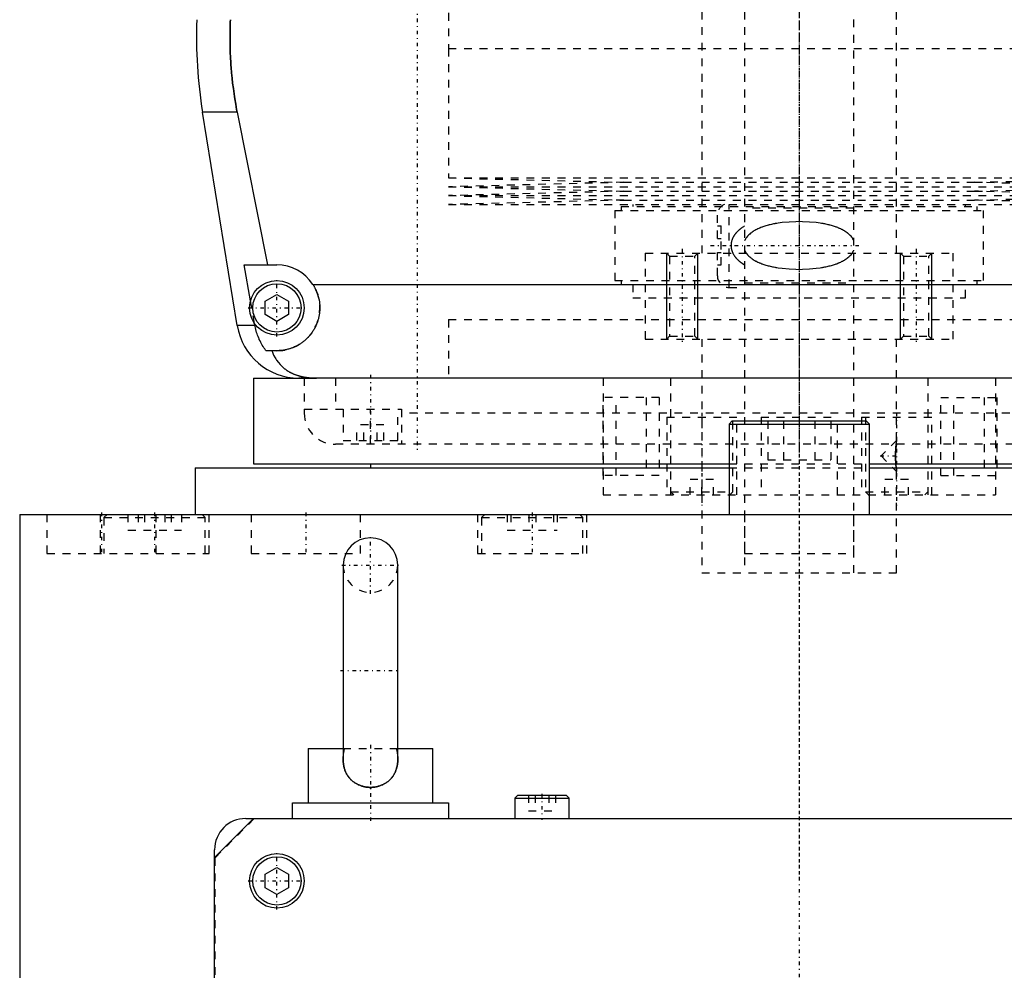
# Model space of a CAD drawing. Extents: x -120 to 120, y -1 to 1168.
# Tile 2 of 11: x -100 to 26, y 305 to 426. Entities that reach past the tile are written whole.
import ezdxf

# ---------------------------------------------------------------- set-up
doc = ezdxf.new("R2010")
doc.units = 0
doc.linetypes.add('CENTER', pattern=[1.5, 0.45, -0.5, 0.05, -0.5])
doc.linetypes.add('DASHED', pattern=[2, 1, -1])
for name, color, linetype in [('AM_0', 7, 'CONTINUOUS'), ('AM_10', 7, 'CONTINUOUS'), ('AM_3', 7, 'DASHED'), ('AM_7', 7, 'CENTER')]:
    doc.layers.add(name, color=color, linetype=linetype)

msp = doc.modelspace()

# ---------------------------------------------------------------- linework, layer by layer
at = {"layer": 'AM_0', "color": 7, "linetype": 'CONTINUOUS'}
for p, q in [((-72.1, 387.22), (-76.54, 414.6)), ((-72.1, 414.6), (-76.54, 414.6)), ((-72.1, 414.6), (-68.19, 395)), ((-70.39, 390.38), (-71.21, 395)), ((-71.21, 395), (-67, 395)), ((-62.39, 392.5), (62.39, 392.5)), ((-68.5, 390.37), (-67, 391.23)), ((-68.5, 388.63), (-68.5, 390.37)), ((-67, 391.23), (-65.5, 390.37)), ((-65.5, 390.37), (-65.5, 388.63)), ((-67, 387.77), (-68.5, 388.63)), ((-65.5, 388.63), (-67, 387.77)), ((-69.82, 387.22), (-72.1, 387.22)), ((-69.82, 387.22), (-69.87, 387.5)), ((-67, 384), (-68.39, 384)), ((-70, 380.5), (-70, 369.5)), ((-70, 380.5), (-61.92, 380.5)), ((64.2, 380.5), (-64.2, 380.5)), ((-8.6, 375), (-9, 374.6)), ((-9, 374.6), (-9, 363)), ((-9, 374.6), (9, 374.6)), ((-8.6, 375), (8.6, 375)), ((9, 374.6), (8.6, 375)), ((9, 363), (9, 374.6)), ((-77.5, 369), (-77.5, 363)), ((-77.5, 369), (-9.01, 369)), ((-70, 369.5), (-9.01, 369.5)), ((-55, 369.5), (-55, 369)), ((9.01, 369.5), (70, 369.5)), ((9.01, 369), (77.5, 369)), ((-100, 363), (-100, 25)), ((-100, 363), (100, 363)), ((-58.5, 356.5), (-58.5, 331.58)), ((-51.5, 331.58), (-51.5, 356.5)), ((-63, 333), (-63, 326)), ((-63, 333), (-58.5, 333)), ((-51.5, 333), (-47, 333)), ((-47, 326), (-47, 333)), ((-65, 324), (-65, 326)), ((-65, 326), (-45, 326)), ((-45, 326), (-45, 324)), ((-36.1, 327), (-36.5, 326.6)), ((-36.5, 326.6), (-36.5, 324)), ((-36.5, 326.6), (-29.5, 326.6)), ((-36.1, 327), (-29.9, 327)), ((-29.5, 326.6), (-29.9, 327)), ((-29.5, 324), (-29.5, 326.6)), ((-70, 324), (-75, 319)), ((-71, 324), (71, 324)), ((-75, 8), (-75, 320)), ((-68.5, 316.87), (-67, 317.73)), ((-67, 317.73), (-65.5, 316.87)), ((-68.5, 315.13), (-68.5, 316.87)), ((-65.5, 316.87), (-65.5, 315.13)), ((-67, 314.27), (-68.5, 315.13)), ((-65.5, 315.13), (-67, 314.27))]:
    msp.add_line(p, q, dxfattribs=at)
for points in [[(-72.97, 426.46, 0), (-72.99, 426.13, 0), (-73.01, 425.49, 0), (-73.02, 424.84, 0), (-73.02, 424.53, 0), (-73.02, 424.21, 0), (-73.02, 423.57, 0), (-73, 422.93, 0), (-72.98, 422.28, 0), (-72.96, 421.63, 0), (-72.92, 420.97, 0), (-72.9, 420.64, 0), (-72.87, 420.31, 0), (-72.82, 419.65, 0), (-72.75, 418.98, 0), (-72.68, 418.31, 0), (-72.59, 417.64, 0), (-72.5, 416.96, 0), (-72.45, 416.62, 0), (-72.4, 416.29, 0), (-72.29, 415.61, 0), (-72.17, 414.94, 0), (-72.1, 414.6, 0)], [(-62.39, 392.5, 0), (-62.36, 392.45, 0), (-62.3, 392.35, 0), (-62.24, 392.26, 0), (-62.21, 392.21, 0), (-62.18, 392.16, 0), (-62.13, 392.05, 0), (-62.08, 391.95, 0), (-62.03, 391.85, 0), (-61.98, 391.74, 0), (-61.93, 391.64, 0), (-61.91, 391.59, 0), (-61.89, 391.53, 0), (-61.85, 391.43, 0), (-61.81, 391.32, 0), (-61.77, 391.21, 0), (-61.74, 391.1, 0), (-61.71, 390.99, 0), (-61.69, 390.94, 0), (-61.68, 390.88, 0), (-61.65, 390.77, 0), (-61.62, 390.66, 0), (-61.61, 390.61, 0), (-61.6, 390.55, 0), (-61.58, 390.44, 0), (-61.56, 390.34, 0), (-61.56, 390.28, 0), (-61.55, 390.23, 0), (-61.53, 390.12, 0), (-61.52, 390.01, 0), (-61.51, 389.9, 0), (-61.51, 389.79, 0), (-61.5, 389.69, 0), (-61.5, 389.63, 0), (-61.5, 389.58, 0), (-61.5, 389.48, 0), (-61.5, 389.37, 0), (-61.5, 389.27, 0), (-61.51, 389.16, 0), (-61.52, 389.05, 0), (-61.52, 389, 0), (-61.53, 388.95, 0), (-61.54, 388.84, 0), (-61.55, 388.74, 0), (-61.57, 388.63, 0), (-61.59, 388.53, 0), (-61.61, 388.42, 0), (-61.62, 388.37, 0), (-61.63, 388.31, 0), (-61.65, 388.21, 0), (-61.68, 388.1, 0), (-61.71, 388, 0), (-61.74, 387.9, 0), (-61.77, 387.79, 0), (-61.79, 387.74, 0), (-61.81, 387.69, 0), (-61.84, 387.59, 0), (-61.88, 387.49, 0), (-61.92, 387.39, 0), (-61.96, 387.29, 0), (-62.01, 387.19, 0), (-62.03, 387.14, 0), (-62.05, 387.1, 0), (-62.1, 387, 0), (-62.15, 386.9, 0), (-62.18, 386.86, 0), (-62.2, 386.81, 0), (-62.26, 386.72, 0), (-62.31, 386.63, 0), (-62.34, 386.58, 0), (-62.37, 386.54, 0), (-62.43, 386.45, 0), (-62.49, 386.36, 0), (-62.55, 386.27, 0), (-62.61, 386.19, 0), (-62.67, 386.1, 0), (-62.71, 386.06, 0), (-62.74, 386.02, 0), (-62.81, 385.94, 0), (-62.87, 385.86, 0), (-62.94, 385.79, 0), (-63.01, 385.71, 0), (-63.09, 385.64, 0), (-63.12, 385.6, 0), (-63.16, 385.56, 0), (-63.23, 385.49, 0), (-63.31, 385.42, 0), (-63.38, 385.36, 0), (-63.46, 385.29, 0), (-63.55, 385.22, 0), (-63.59, 385.19, 0), (-63.63, 385.15, 0), (-63.71, 385.09, 0), (-63.8, 385.03, 0), (-63.89, 384.96, 0), (-63.98, 384.9, 0), (-64.07, 384.85, 0), (-64.12, 384.82, 0), (-64.16, 384.79, 0), (-64.26, 384.73, 0), (-64.36, 384.68, 0), (-64.45, 384.63, 0), (-64.55, 384.57, 0), (-64.65, 384.53, 0), (-64.7, 384.5, 0), (-64.76, 384.48, 0), (-64.86, 384.43, 0), (-64.96, 384.39, 0), (-65.02, 384.37, 0), (-65.07, 384.35, 0), (-65.17, 384.31, 0), (-65.28, 384.28, 0), (-65.34, 384.26, 0), (-65.39, 384.24, 0), (-65.5, 384.21, 0), (-65.61, 384.18, 0), (-65.72, 384.15, 0), (-65.83, 384.13, 0), (-65.94, 384.1, 0), (-66, 384.09, 0), (-66.05, 384.08, 0), (-66.16, 384.06, 0), (-66.27, 384.05, 0), (-66.39, 384.03, 0), (-66.5, 384.02, 0), (-66.61, 384.01, 0), (-66.67, 384.01, 0), (-66.72, 384.01, 0), (-66.83, 384, 0), (-66.94, 384, 0), (-67, 384, 0)], [(-68.39, 384, 0), (-68.45, 384.08, 0), (-68.56, 384.23, 0), (-68.67, 384.39, 0), (-68.72, 384.47, 0), (-68.77, 384.55, 0), (-68.88, 384.72, 0), (-68.98, 384.89, 0), (-69.07, 385.07, 0), (-69.17, 385.25, 0), (-69.26, 385.43, 0), (-69.3, 385.53, 0), (-69.34, 385.62, 0), (-69.42, 385.81, 0), (-69.49, 385.99, 0), (-69.55, 386.17, 0), (-69.61, 386.35, 0), (-69.66, 386.54, 0), (-69.69, 386.63, 0), (-69.71, 386.73, 0), (-69.76, 386.92, 0), (-69.8, 387.12, 0), (-69.82, 387.22, 0)], [(-67.64, 384, 0), (-67.57, 383.81, 0), (-67.42, 383.45, 0), (-67.24, 383.11, 0), (-67.14, 382.95, 0), (-67.04, 382.79, 0), (-66.82, 382.49, 0), (-66.59, 382.22, 0), (-66.32, 381.96, 0), (-66.16, 381.81, 0), (-66.11, 381.77, 0), (-66.07, 381.73, 0), (-66.04, 381.71, 0), (-66.02, 381.69, 0), (-65.97, 381.66, 0), (-65.92, 381.62, 0), (-65.87, 381.58, 0), (-65.81, 381.55, 0), (-65.76, 381.51, 0), (-65.73, 381.49, 0), (-65.71, 381.47, 0), (-65.65, 381.44, 0), (-65.6, 381.4, 0), (-65.57, 381.39, 0), (-65.54, 381.37, 0), (-65.49, 381.34, 0), (-65.43, 381.31, 0), (-65.4, 381.29, 0), (-65.38, 381.27, 0), (-65.32, 381.24, 0), (-65.26, 381.21, 0), (-65.2, 381.18, 0), (-65.14, 381.15, 0), (-65.08, 381.12, 0), (-65.05, 381.11, 0), (-65.02, 381.09, 0), (-64.96, 381.07, 0), (-64.9, 381.04, 0), (-64.83, 381.01, 0), (-64.77, 380.99, 0), (-64.71, 380.96, 0), (-64.68, 380.95, 0), (-64.64, 380.94, 0), (-64.58, 380.91, 0), (-64.52, 380.89, 0), (-64.45, 380.87, 0), (-64.39, 380.85, 0), (-64.32, 380.83, 0), (-64.29, 380.82, 0), (-64.25, 380.81, 0), (-64.19, 380.79, 0), (-64.12, 380.77, 0), (-64.05, 380.75, 0), (-63.98, 380.73, 0), (-63.92, 380.72, 0), (-63.88, 380.71, 0), (-63.85, 380.7, 0), (-63.78, 380.69, 0), (-63.71, 380.67, 0), (-63.64, 380.66, 0), (-63.57, 380.64, 0), (-63.5, 380.63, 0), (-63.46, 380.62, 0), (-63.43, 380.62, 0), (-63.36, 380.61, 0), (-63.28, 380.59, 0), (-63.25, 380.59, 0), (-63.21, 380.58, 0), (-63.14, 380.57, 0), (-63.07, 380.57, 0), (-63.03, 380.56, 0), (-62.99, 380.56, 0), (-62.92, 380.55, 0), (-62.85, 380.54, 0), (-62.77, 380.54, 0), (-62.7, 380.53, 0), (-62.63, 380.52, 0), (-62.59, 380.52, 0), (-62.55, 380.52, 0), (-62.48, 380.51, 0), (-62.41, 380.51, 0), (-62.15, 380.5, 0), (-61.92, 380.5, 0)], [(-51.5, 331.58, 0), (-51.5, 331.52, 0), (-51.5, 331.42, 0), (-51.51, 331.31, 0), (-51.51, 331.26, 0), (-51.51, 331.2, 0), (-51.52, 331.1, 0), (-51.54, 330.99, 0), (-51.55, 330.89, 0), (-51.57, 330.79, 0), (-51.59, 330.68, 0), (-51.6, 330.63, 0), (-51.61, 330.58, 0), (-51.64, 330.48, 0), (-51.67, 330.38, 0), (-51.7, 330.28, 0), (-51.73, 330.19, 0), (-51.77, 330.09, 0), (-51.79, 330.04, 0), (-51.81, 329.99, 0), (-51.85, 329.9, 0), (-51.9, 329.8, 0), (-51.92, 329.76, 0), (-51.94, 329.71, 0), (-51.99, 329.62, 0), (-52.05, 329.54, 0), (-52.08, 329.49, 0), (-52.1, 329.45, 0), (-52.16, 329.37, 0), (-52.23, 329.28, 0), (-52.29, 329.21, 0), (-52.36, 329.13, 0), (-52.43, 329.05, 0), (-52.46, 329.02, 0), (-52.5, 328.98, 0), (-52.57, 328.91, 0), (-52.65, 328.84, 0), (-52.73, 328.77, 0), (-52.81, 328.71, 0), (-52.89, 328.65, 0), (-52.93, 328.62, 0), (-52.97, 328.59, 0), (-53.06, 328.54, 0), (-53.15, 328.48, 0), (-53.24, 328.43, 0), (-53.33, 328.39, 0), (-53.42, 328.34, 0), (-53.47, 328.32, 0), (-53.52, 328.3, 0), (-53.62, 328.26, 0), (-53.71, 328.22, 0), (-53.81, 328.19, 0), (-53.91, 328.16, 0), (-54.01, 328.13, 0), (-54.06, 328.12, 0), (-54.11, 328.1, 0), (-54.22, 328.08, 0), (-54.32, 328.06, 0), (-54.42, 328.04, 0), (-54.53, 328.03, 0), (-54.63, 328.02, 0), (-54.68, 328.01, 0), (-54.74, 328.01, 0), (-54.84, 328, 0), (-54.95, 328, 0), (-55, 328, 0), (-55.05, 328, 0), (-55.16, 328, 0), (-55.26, 328.01, 0), (-55.32, 328.01, 0), (-55.37, 328.02, 0), (-55.47, 328.03, 0), (-55.58, 328.04, 0), (-55.68, 328.06, 0), (-55.78, 328.08, 0), (-55.89, 328.1, 0), (-55.94, 328.12, 0), (-55.99, 328.13, 0), (-56.09, 328.16, 0), (-56.19, 328.19, 0), (-56.29, 328.22, 0), (-56.38, 328.26, 0), (-56.48, 328.3, 0), (-56.53, 328.32, 0), (-56.57, 328.34, 0), (-56.67, 328.39, 0), (-56.76, 328.43, 0), (-56.85, 328.48, 0), (-56.94, 328.54, 0), (-57.02, 328.59, 0), (-57.07, 328.62, 0), (-57.11, 328.65, 0), (-57.19, 328.71, 0), (-57.27, 328.77, 0), (-57.35, 328.84, 0), (-57.43, 328.91, 0), (-57.5, 328.98, 0), (-57.54, 329.02, 0), (-57.57, 329.05, 0), (-57.64, 329.13, 0), (-57.71, 329.2, 0), (-57.77, 329.28, 0), (-57.84, 329.37, 0), (-57.89, 329.45, 0), (-57.92, 329.49, 0), (-57.95, 329.53, 0), (-58, 329.62, 0), (-58.06, 329.71, 0), (-58.08, 329.76, 0), (-58.1, 329.8, 0), (-58.15, 329.9, 0), (-58.19, 329.99, 0), (-58.21, 330.04, 0), (-58.23, 330.09, 0), (-58.27, 330.18, 0), (-58.3, 330.28, 0), (-58.33, 330.38, 0), (-58.36, 330.48, 0), (-58.39, 330.58, 0), (-58.4, 330.63, 0), (-58.41, 330.68, 0), (-58.43, 330.79, 0), (-58.45, 330.89, 0), (-58.46, 330.99, 0), (-58.48, 331.1, 0), (-58.49, 331.21, 0), (-58.49, 331.26, 0), (-58.49, 331.31, 0), (-58.5, 331.42, 0), (-58.5, 331.52, 0), (-58.5, 331.58, 0)]]:
    msp.add_polyline3d(points, dxfattribs=at)
for centre, radius in [((-67, 389.5), 3.5), ((-67, 389.5), 3.1), ((-67, 316), 3.5), ((-67, 316), 3.1)]:
    msp.add_circle(centre, radius, dxfattribs=at)
for centre, radius, start, end in [((-17.32, 424.22), 60, 177.861, 189.225), ((-67, 389.5), 5.5, 33.0557, 90), ((-64.2, 388.5), 8, 189.225, 270), ((-55, 356.5), 3.5, 0, 180), ((-71, 320), 4, 90, 180)]:
    msp.add_arc(centre, radius, start, end, dxfattribs=at)
at = {"layer": 'AM_10', "color": 7, "linetype": 'CONTINUOUS'}
for p, q in [((-17, 385.5), (-17, 396.5)), ((-13, 385.5), (-13, 396.5)), ((13, 385.5), (13, 396.5)), ((17, 385.5), (17, 396.5))]:
    msp.add_line(p, q, dxfattribs=at)
at = {"layer": 'AM_3', "color": 6, "linetype": 'DASHED'}
for p, q in [((-7, 1129.5), (-7, 355.5)), ((7, 355.5), (7, 1129.5)), ((-12.5, 1117.5), (-12.5, 396.5)), ((12.5, 396.5), (12.5, 1117.5)), ((-45, 439.33), (-45, 422.75)), ((-45, 422.75), (45, 422.75)), ((-45, 422.75), (-45, 406.17)), ((-45, 422.75), (0, 422.75)), ((-45, 406.17), (-22.5, 405.6)), ((-45, 406.17), (45, 406.17)), ((-22.5, 405.6), (-45, 405.03)), ((-22.5, 405.6), (22.5, 405.6)), ((22.5, 405.6), (45, 406.17)), ((45, 405.03), (22.5, 405.6)), ((-45, 405.03), (-22.5, 404.46)), ((-45, 405.03), (45, 405.03)), ((-22.5, 404.46), (-45, 403.89)), ((-22.5, 404.46), (22.5, 404.46)), ((22.5, 404.46), (45, 405.03)), ((45, 403.89), (22.5, 404.46)), ((-45, 403.89), (-22.5, 403.32)), ((-45, 403.89), (45, 403.89)), ((-22.5, 403.32), (-45, 402.75)), ((-22.5, 403.32), (22.5, 403.32)), ((22.5, 403.32), (45, 403.89)), ((45, 402.75), (22.5, 403.32)), ((-45, 402.75), (45, 402.75)), ((-23.65, 402), (-23.65, 393)), ((-23.65, 402), (23.65, 402)), ((-22.85, 402.5), (-22.85, 402)), ((-22.85, 402.5), (22.85, 402.5)), ((-21.35, 402.75), (-21.35, 402.5)), ((-9, 392.12), (-9, 402.75)), ((7, 402.3), (-7, 402.3)), ((21.35, 402.5), (21.35, 402.75)), ((22.85, 402), (22.85, 402.5)), ((23.65, 393), (23.65, 402)), ((-10.5, 398.4), (-10.5, 401.38)), ((-10.5, 400), (-10, 400)), ((-10, 395), (-10, 400)), ((-10.5, 398.4), (-10, 398.4)), ((-19.75, 396.5), (19.75, 396.5)), ((-19.75, 396.5), (-19.75, 385.5)), ((-19.75, 396.5), (0, 396.5)), ((-17, 396.5), (-16.62, 396.12)), ((-16.62, 396.12), (-16.62, 385.88)), ((-16.62, 396.12), (-13.38, 396.12)), ((-13.38, 396.12), (-13, 396.5)), ((-13.38, 385.88), (-13.38, 396.12)), ((-10.5, 393.62), (-10.5, 396.6)), ((-10.5, 396.6), (-10, 396.6)), ((13, 396.5), (13.38, 396.12)), ((13.38, 396.12), (13.38, 385.88)), ((13.38, 396.12), (16.62, 396.12)), ((16.62, 396.12), (17, 396.5)), ((16.62, 385.88), (16.62, 396.12)), ((19.75, 385.5), (19.75, 396.5)), ((-10.5, 395), (-10, 395)), ((-23.65, 393), (23.65, 393)), ((-22.85, 393), (-22.85, 392.5)), ((22.85, 392.5), (22.85, 393)), ((-21.35, 392.5), (-21.35, 390.8)), ((-9, 392.12), (-7, 392.12)), ((-7, 392.7), (7, 392.7)), ((21.35, 390.8), (21.35, 392.5)), ((-69.87, 387.5), (-70.39, 390.38)), ((-21.35, 390.8), (21.35, 390.8)), ((-45, 388), (-45, 380.5)), ((-45, 388), (45, 388)), ((-45, 388), (-45, 380.5)), ((-45, 388), (45, 388)), ((-19.75, 385.5), (19.75, 385.5)), ((-16.62, 385.88), (-17, 385.5)), ((-16.62, 385.88), (-13.38, 385.88)), ((-13, 385.5), (-13.38, 385.88)), ((-12.5, 385.5), (-12.5, 355.5)), ((12.5, 372.5), (12.5, 385.5)), ((13.38, 385.88), (13, 385.5)), ((13.38, 385.88), (16.62, 385.88)), ((17, 385.5), (16.62, 385.88)), ((-63.5, 380.5), (-63.5, 376)), ((-59.5, 380.5), (-59.5, 376.5)), ((-25.16, 380.5), (-25.16, 365.5)), ((-16.5, 380.5), (-16.5, 365.5)), ((16.5, 380.5), (16.5, 365.5)), ((25.16, 380.5), (25.16, 365.5)), ((-17.95, 378), (-25.16, 378)), ((-25.16, 368), (-25.16, 378)), ((-23.5, 368), (-23.5, 378)), ((-19.62, 378), (-19.62, 368)), ((-17.95, 378), (-17.95, 368)), ((18.16, 378), (25.37, 378)), ((18.16, 368), (18.16, 378)), ((19.83, 368), (19.83, 378)), ((23.71, 378), (23.71, 368)), ((25.37, 378), (25.37, 368)), ((-63.5, 376.5), (-51, 376.5)), ((-58.5, 376.5), (-58.5, 372.5)), ((-55, 372), (-55, 376.5)), ((-51.5, 372.5), (-51.5, 376.5)), ((-51, 376.5), (-51, 372)), ((51, 376), (-51, 376)), ((-17, 375.5), (-17, 365.5)), ((-17, 375.5), (-8, 375.5)), ((-8.5, 365.9), (-8.5, 375.5)), ((-8, 365.5), (-8, 375.5)), ((-4.9, 375.5), (4.9, 375.5)), ((-4.9, 375.5), (-4.9, 365.5)), ((4.9, 365.5), (4.9, 375.5)), ((8, 375.5), (8, 365.5)), ((8, 375.5), (17, 375.5)), ((8.5, 375.5), (8.5, 365.9)), ((17, 365.5), (17, 375.5)), ((-56.73, 372.5), (-56.73, 374.5)), ((-53.27, 374.5), (-56.73, 374.5)), ((-55.87, 372.5), (-55.87, 374.5)), ((-54.13, 372.5), (-54.13, 374.5)), ((-53.27, 372.5), (-53.27, 374.5)), ((-4.04, 375), (-4.04, 370)), ((-2.02, 375), (-2.02, 370)), ((2.02, 375), (2.02, 370)), ((4.04, 375), (4.04, 370)), ((59.5, 372), (-59.5, 372)), ((-58.5, 372.5), (-51.5, 372.5)), ((12.5, 372.5), (10.5, 370.5)), ((12.39, 371.42), (12.37, 371.06)), ((12.42, 371.75), (12.39, 371.42)), ((12.45, 372.14), (12.42, 371.75)), ((12.5, 372.5), (12.45, 372.14)), ((10.5, 370.5), (12.5, 368.5)), ((12.37, 371.06), (12.36, 370.68)), ((12.36, 370.68), (12.36, 370.5)), ((12.36, 370.5), (12.37, 370.14)), ((12.37, 370.14), (12.38, 369.77)), ((-9.01, 369.5), (9.01, 369.5)), ((-9.01, 369), (9.01, 369)), ((-4.04, 370), (4.04, 370)), ((12.38, 369.77), (12.4, 369.42)), ((12.4, 369.42), (12.44, 369)), ((12.44, 369), (12.49, 368.58)), ((-17.95, 368), (-25.16, 368)), ((12.49, 368.58), (12.5, 368.5)), ((12.5, 355.5), (12.5, 368.5)), ((18.16, 368), (25.37, 368)), ((-14, 365.5), (-14, 367.5)), ((-11, 367.5), (-14, 367.5)), ((-12.5, 365.5), (-12.5, 367.5)), ((-11, 365.5), (-11, 367.5)), ((11, 365.5), (11, 367.5)), ((14, 367.5), (11, 367.5)), ((12.5, 365.5), (12.5, 367.5)), ((14, 365.5), (14, 367.5)), ((-25.16, 365.5), (25.16, 365.5)), ((-16.5, 365.9), (-16.1, 365.5)), ((-16.5, 365.9), (-8.5, 365.9)), ((-8.9, 365.5), (-8.5, 365.9)), ((8.5, 365.9), (8.9, 365.5)), ((8.5, 365.9), (16.5, 365.9)), ((16.1, 365.5), (16.5, 365.9)), ((-96.5, 363), (-96.5, 358)), ((-89.69, 363), (-89.69, 358)), ((-88.79, 363), (-89.19, 362.6)), ((-89.19, 362.6), (-89.19, 358)), ((-89.19, 362.6), (-76.19, 362.6)), ((-86.12, 363), (-86.12, 361)), ((-84.8, 363), (-84.8, 361)), ((-84.01, 363), (-84.01, 361)), ((-82.5, 358), (-82.5, 363)), ((-81.36, 363), (-81.36, 361)), ((-80.58, 363), (-80.58, 361)), ((-79.25, 363), (-79.25, 361)), ((-76.19, 362.6), (-76.59, 363)), ((-76.19, 358), (-76.19, 362.6)), ((-75.69, 358), (-75.69, 363)), ((-70.29, 363), (-70.29, 358)), ((-56.29, 358), (-56.29, 363)), ((-41.25, 363), (-41.25, 358)), ((-40.35, 363), (-40.75, 362.6)), ((-40.75, 362.6), (-40.75, 358)), ((-40.75, 362.6), (-27.75, 362.6)), ((-37.45, 363), (-37.45, 361)), ((-37, 363), (-37, 361)), ((-34.7, 363), (-34.7, 361)), ((-33.8, 363), (-33.8, 361)), ((-31.5, 363), (-31.5, 361)), ((-31.05, 363), (-31.05, 361)), ((-27.75, 362.6), (-28.15, 363)), ((-27.75, 358), (-27.75, 362.6)), ((-27.25, 358), (-27.25, 363)), ((-7, 363), (-7, 358)), ((7, 358), (7, 363)), ((-86.12, 361), (-79.25, 361)), ((-37.45, 361), (-31.05, 361)), ((-96.5, 358), (-75.69, 358)), ((-70.29, 358), (-56.29, 358)), ((-41.25, 358), (-27.25, 358)), ((-7, 358), (7, 358)), ((-12.5, 355.5), (12.5, 355.5)), ((-58.5, 333), (-51.5, 333)), ((-34.73, 327), (-34.73, 325)), ((-33.87, 327), (-33.87, 325)), ((-32.13, 327), (-32.13, 325)), ((-31.27, 327), (-31.27, 325)), ((-34.73, 325), (-31.27, 325)), ((-69.95, 323.95), (-74.95, 318.95)), ((69.95, 323.95), (-69.95, 323.95)), ((-74.95, 318.95), (-74.95, 13.05))]:
    msp.add_line(p, q, dxfattribs=at)
for points in [[(-72.1, 414.6, 0), (-72.17, 414.94, 0), (-72.29, 415.61, 0), (-72.4, 416.29, 0), (-72.45, 416.62, 0), (-72.5, 416.96, 0), (-72.59, 417.64, 0), (-72.68, 418.31, 0), (-72.75, 418.98, 0), (-72.82, 419.65, 0), (-72.87, 420.31, 0), (-72.9, 420.64, 0), (-72.92, 420.97, 0), (-72.96, 421.63, 0), (-72.98, 422.28, 0), (-73, 422.93, 0), (-73.02, 423.57, 0), (-73.02, 424.21, 0), (-73.02, 424.53, 0), (-73.02, 424.84, 0), (-73.01, 425.49, 0), (-72.99, 426.13, 0), (-72.97, 426.46, 0)], [(7, 398.12, 0), (7, 398.13, 0), (6.99, 398.15, 0), (6.98, 398.18, 0), (6.97, 398.19, 0), (6.96, 398.2, 0), (6.95, 398.22, 0), (6.94, 398.24, 0), (6.93, 398.27, 0), (6.92, 398.29, 0), (6.91, 398.31, 0), (6.9, 398.32, 0), (6.9, 398.33, 0), (6.88, 398.35, 0), (6.87, 398.37, 0), (6.82, 398.45, 0), (6.78, 398.51, 0), (6.74, 398.57, 0), (6.65, 398.68, 0), (6.55, 398.78, 0), (6.45, 398.88, 0), (6.35, 398.97, 0), (6.25, 399.06, 0), (6.19, 399.1, 0), (6.14, 399.14, 0), (6.03, 399.22, 0), (5.91, 399.3, 0), (5.8, 399.37, 0), (5.68, 399.44, 0), (5.56, 399.5, 0), (5.5, 399.53, 0), (5.44, 399.56, 0), (5.32, 399.62, 0), (5.19, 399.68, 0), (5.13, 399.71, 0), (5.06, 399.73, 0), (4.94, 399.79, 0), (4.81, 399.84, 0), (4.74, 399.86, 0), (4.67, 399.88, 0), (4.54, 399.93, 0), (4.41, 399.97, 0), (4.27, 400.01, 0), (4.13, 400.05, 0), (3.99, 400.09, 0), (3.92, 400.11, 0), (3.85, 400.13, 0), (3.71, 400.16, 0), (3.57, 400.2, 0), (3.43, 400.23, 0), (3.28, 400.26, 0), (3.14, 400.29, 0), (3.07, 400.3, 0), (2.99, 400.31, 0), (2.85, 400.34, 0), (2.7, 400.36, 0), (2.19, 400.43, 0), (1.3, 400.51, 0), (0.43, 400.55, 0), (0, 400.56, 0), (-0.43, 400.55, 0), (-1.3, 400.51, 0), (-2.19, 400.43, 0), (-2.7, 400.36, 0), (-2.85, 400.34, 0), (-2.99, 400.31, 0), (-3.07, 400.3, 0), (-3.14, 400.29, 0), (-3.28, 400.26, 0), (-3.43, 400.23, 0), (-3.57, 400.2, 0), (-3.71, 400.16, 0), (-3.85, 400.13, 0), (-3.92, 400.11, 0), (-3.99, 400.09, 0), (-4.13, 400.05, 0), (-4.27, 400.01, 0), (-4.41, 399.97, 0), (-4.54, 399.93, 0), (-4.67, 399.88, 0), (-4.74, 399.86, 0), (-4.81, 399.84, 0), (-4.94, 399.79, 0), (-5.06, 399.73, 0), (-5.13, 399.71, 0), (-5.19, 399.68, 0), (-5.32, 399.62, 0), (-5.44, 399.56, 0), (-5.5, 399.53, 0), (-5.56, 399.5, 0), (-5.68, 399.44, 0), (-5.8, 399.37, 0), (-5.91, 399.3, 0), (-6.03, 399.22, 0), (-6.14, 399.14, 0), (-6.19, 399.1, 0), (-6.25, 399.06, 0), (-6.35, 398.97, 0), (-6.45, 398.88, 0), (-6.55, 398.78, 0), (-6.65, 398.68, 0), (-6.74, 398.57, 0), (-6.78, 398.51, 0), (-6.82, 398.45, 0), (-6.87, 398.37, 0), (-6.88, 398.35, 0), (-6.9, 398.33, 0), (-6.9, 398.32, 0), (-6.91, 398.31, 0), (-6.92, 398.29, 0), (-6.93, 398.27, 0), (-6.94, 398.24, 0), (-6.95, 398.22, 0), (-6.96, 398.2, 0), (-6.97, 398.19, 0), (-6.98, 398.18, 0), (-6.99, 398.15, 0), (-7, 398.13, 0), (-7, 398.12, 0)], [(-7, 400, 0), (-7.15, 399.9, 0), (-7.33, 399.79, 0), (-7.38, 399.75, 0), (-7.42, 399.72, 0), (-7.45, 399.7, 0), (-7.47, 399.68, 0), (-7.52, 399.65, 0), (-7.57, 399.61, 0), (-7.61, 399.57, 0), (-7.66, 399.54, 0), (-7.7, 399.5, 0), (-7.72, 399.48, 0), (-7.75, 399.46, 0), (-7.79, 399.42, 0), (-7.83, 399.38, 0), (-7.85, 399.36, 0), (-7.88, 399.34, 0), (-7.92, 399.3, 0), (-7.96, 399.26, 0), (-7.98, 399.24, 0), (-8, 399.22, 0), (-8.04, 399.18, 0), (-8.07, 399.13, 0), (-8.11, 399.09, 0), (-8.15, 399.05, 0), (-8.18, 399, 0), (-8.2, 398.98, 0), (-8.22, 398.96, 0), (-8.25, 398.91, 0), (-8.28, 398.87, 0), (-8.32, 398.82, 0), (-8.35, 398.77, 0), (-8.38, 398.72, 0), (-8.39, 398.7, 0), (-8.41, 398.67, 0), (-8.44, 398.62, 0), (-8.47, 398.57, 0), (-8.5, 398.51, 0), (-8.52, 398.46, 0), (-8.55, 398.4, 0), (-8.56, 398.38, 0), (-8.57, 398.35, 0), (-8.59, 398.29, 0), (-8.61, 398.23, 0), (-8.63, 398.18, 0), (-8.65, 398.12, 0), (-8.67, 398.06, 0), (-8.68, 398.03, 0), (-8.68, 398, 0), (-8.7, 397.94, 0), (-8.71, 397.88, 0), (-8.72, 397.82, 0), (-8.73, 397.76, 0), (-8.73, 397.7, 0), (-8.73, 397.67, 0), (-8.74, 397.65, 0), (-8.74, 397.59, 0), (-8.74, 397.53, 0), (-8.74, 397.5, 0), (-8.74, 397.47, 0), (-8.74, 397.41, 0), (-8.74, 397.35, 0), (-8.73, 397.33, 0), (-8.73, 397.3, 0), (-8.73, 397.24, 0), (-8.72, 397.18, 0), (-8.71, 397.12, 0), (-8.7, 397.06, 0), (-8.68, 397, 0), (-8.68, 396.97, 0), (-8.67, 396.94, 0), (-8.65, 396.88, 0), (-8.63, 396.82, 0), (-8.61, 396.77, 0), (-8.59, 396.71, 0), (-8.57, 396.65, 0), (-8.56, 396.62, 0), (-8.55, 396.6, 0), (-8.52, 396.54, 0), (-8.5, 396.49, 0), (-8.47, 396.43, 0), (-8.44, 396.38, 0), (-8.41, 396.33, 0), (-8.39, 396.3, 0), (-8.38, 396.28, 0), (-8.35, 396.23, 0), (-8.32, 396.18, 0), (-8.28, 396.13, 0), (-8.25, 396.09, 0), (-8.22, 396.04, 0), (-8.2, 396.02, 0), (-8.18, 396, 0), (-8.15, 395.95, 0), (-8.11, 395.91, 0), (-8.07, 395.87, 0), (-8.04, 395.82, 0), (-8, 395.78, 0), (-7.98, 395.76, 0), (-7.96, 395.74, 0), (-7.92, 395.7, 0), (-7.88, 395.66, 0), (-7.85, 395.64, 0), (-7.83, 395.62, 0), (-7.79, 395.58, 0), (-7.75, 395.54, 0), (-7.72, 395.52, 0), (-7.7, 395.5, 0), (-7.66, 395.46, 0), (-7.61, 395.43, 0), (-7.57, 395.39, 0), (-7.52, 395.35, 0), (-7.47, 395.32, 0), (-7.45, 395.3, 0), (-7.42, 395.28, 0), (-7.38, 395.25, 0), (-7.33, 395.21, 0), (-7.15, 395.1, 0), (-7, 395, 0)], [(-7, 396.88, 0), (-7, 396.87, 0), (-6.99, 396.85, 0), (-6.98, 396.82, 0), (-6.97, 396.81, 0), (-6.96, 396.8, 0), (-6.95, 396.78, 0), (-6.94, 396.76, 0), (-6.93, 396.73, 0), (-6.92, 396.71, 0), (-6.91, 396.69, 0), (-6.9, 396.68, 0), (-6.9, 396.67, 0), (-6.88, 396.65, 0), (-6.87, 396.63, 0), (-6.82, 396.55, 0), (-6.78, 396.49, 0), (-6.74, 396.43, 0), (-6.65, 396.32, 0), (-6.55, 396.22, 0), (-6.45, 396.12, 0), (-6.35, 396.03, 0), (-6.25, 395.94, 0), (-6.19, 395.9, 0), (-6.14, 395.86, 0), (-6.03, 395.78, 0), (-5.91, 395.7, 0), (-5.8, 395.63, 0), (-5.68, 395.56, 0), (-5.56, 395.5, 0), (-5.5, 395.47, 0), (-5.44, 395.44, 0), (-5.32, 395.38, 0), (-5.19, 395.32, 0), (-5.13, 395.29, 0), (-5.06, 395.27, 0), (-4.94, 395.21, 0), (-4.81, 395.16, 0), (-4.74, 395.14, 0), (-4.67, 395.12, 0), (-4.54, 395.07, 0), (-4.41, 395.03, 0), (-4.27, 394.99, 0), (-4.13, 394.95, 0), (-3.99, 394.91, 0), (-3.92, 394.89, 0), (-3.85, 394.87, 0), (-3.71, 394.84, 0), (-3.57, 394.8, 0), (-3.43, 394.77, 0), (-3.28, 394.74, 0), (-3.14, 394.71, 0), (-3.07, 394.7, 0), (-2.99, 394.69, 0), (-2.85, 394.66, 0), (-2.7, 394.64, 0), (-2.19, 394.57, 0), (-1.3, 394.49, 0), (-0.43, 394.45, 0), (0, 394.44, 0), (0.43, 394.45, 0), (1.3, 394.49, 0), (2.19, 394.57, 0), (2.7, 394.64, 0), (2.85, 394.66, 0), (2.99, 394.69, 0), (3.07, 394.7, 0), (3.14, 394.71, 0), (3.28, 394.74, 0), (3.43, 394.77, 0), (3.57, 394.8, 0), (3.71, 394.84, 0), (3.85, 394.87, 0), (3.92, 394.89, 0), (3.99, 394.91, 0), (4.13, 394.95, 0), (4.27, 394.99, 0), (4.41, 395.03, 0), (4.54, 395.07, 0), (4.67, 395.12, 0), (4.74, 395.14, 0), (4.81, 395.16, 0), (4.94, 395.21, 0), (5.06, 395.27, 0), (5.13, 395.29, 0), (5.19, 395.32, 0), (5.32, 395.38, 0), (5.44, 395.44, 0), (5.5, 395.47, 0), (5.56, 395.5, 0), (5.68, 395.56, 0), (5.8, 395.63, 0), (5.91, 395.7, 0), (6.03, 395.78, 0), (6.14, 395.86, 0), (6.19, 395.9, 0), (6.25, 395.94, 0), (6.35, 396.03, 0), (6.45, 396.12, 0), (6.55, 396.22, 0), (6.65, 396.32, 0), (6.74, 396.43, 0), (6.78, 396.49, 0), (6.82, 396.55, 0), (6.87, 396.63, 0), (6.88, 396.65, 0), (6.9, 396.67, 0), (6.9, 396.68, 0), (6.91, 396.69, 0), (6.92, 396.71, 0), (6.93, 396.73, 0), (6.94, 396.76, 0), (6.95, 396.78, 0), (6.96, 396.8, 0), (6.97, 396.81, 0), (6.98, 396.82, 0), (6.99, 396.85, 0), (7, 396.87, 0), (7, 396.88, 0)], [(12.4, 369.5, 0), (12.4, 369.51, 0), (12.39, 369.53, 0), (12.39, 369.56, 0), (12.39, 369.57, 0), (12.39, 369.58, 0), (12.39, 369.6, 0), (12.39, 369.62, 0), (12.39, 369.65, 0), (12.38, 369.67, 0), (12.38, 369.69, 0), (12.38, 369.71, 0), (12.38, 369.72, 0), (12.38, 369.74, 0), (12.38, 369.77, 0), (12.38, 369.79, 0), (12.38, 369.82, 0), (12.38, 369.84, 0), (12.38, 369.85, 0), (12.37, 369.86, 0), (12.37, 369.89, 0), (12.37, 369.91, 0), (12.37, 369.93, 0), (12.37, 369.94, 0), (12.37, 369.96, 0), (12.37, 369.99, 0), (12.37, 370, 0), (12.37, 370.01, 0), (12.37, 370.04, 0), (12.37, 370.06, 0), (12.37, 370.09, 0), (12.37, 370.11, 0), (12.37, 370.14, 0), (12.37, 370.15, 0), (12.36, 370.16, 0), (12.36, 370.19, 0), (12.36, 370.21, 0), (12.36, 370.24, 0), (12.36, 370.26, 0), (12.36, 370.29, 0), (12.36, 370.3, 0), (12.36, 370.31, 0), (12.36, 370.34, 0), (12.36, 370.36, 0), (12.36, 370.45, 0), (12.36, 370.53, 0), (12.36, 370.55, 0), (12.36, 370.58, 0), (12.36, 370.59, 0), (12.36, 370.6, 0), (12.36, 370.63, 0), (12.36, 370.65, 0), (12.36, 370.68, 0), (12.36, 370.7, 0), (12.36, 370.73, 0), (12.36, 370.74, 0), (12.36, 370.75, 0), (12.36, 370.78, 0), (12.36, 370.8, 0), (12.36, 370.81, 0), (12.36, 370.83, 0), (12.37, 370.85, 0), (12.37, 370.88, 0), (12.37, 370.89, 0), (12.37, 370.9, 0), (12.37, 370.93, 0), (12.37, 370.95, 0), (12.37, 370.98, 0), (12.37, 371, 0), (12.37, 371.03, 0), (12.37, 371.04, 0), (12.37, 371.05, 0), (12.37, 371.08, 0), (12.37, 371.1, 0), (12.37, 371.12, 0), (12.38, 371.15, 0), (12.38, 371.17, 0), (12.38, 371.19, 0), (12.38, 371.2, 0), (12.38, 371.22, 0), (12.38, 371.25, 0), (12.38, 371.27, 0), (12.38, 371.29, 0), (12.38, 371.32, 0), (12.38, 371.33, 0), (12.39, 371.34, 0), (12.39, 371.36, 0), (12.39, 371.39, 0), (12.39, 371.41, 0), (12.39, 371.43, 0), (12.39, 371.46, 0), (12.39, 371.47, 0), (12.39, 371.48, 0), (12.4, 371.5, 0), (12.4, 371.52, 0), (12.4, 371.55, 0), (12.4, 371.57, 0), (12.4, 371.59, 0), (12.4, 371.6, 0), (12.4, 371.61, 0), (12.41, 371.63, 0), (12.41, 371.65, 0), (12.41, 371.66, 0), (12.41, 371.67, 0), (12.41, 371.69, 0), (12.41, 371.72, 0), (12.41, 371.73, 0), (12.41, 371.74, 0), (12.42, 371.76, 0), (12.42, 371.77, 0), (12.42, 371.79, 0), (12.42, 371.81, 0), (12.42, 371.83, 0), (12.42, 371.84, 0), (12.42, 371.85, 0), (12.43, 371.87, 0), (12.43, 371.89, 0), (12.43, 371.9, 0), (12.43, 371.92, 0), (12.43, 371.94, 0), (12.43, 371.95, 0), (12.44, 371.96, 0), (12.44, 371.97, 0), (12.44, 371.99, 0), (12.44, 372, 0)], [(12.44, 372, 0), (12.44, 372.03, 0), (12.45, 372.07, 0), (12.45, 372.12, 0), (12.46, 372.15, 0), (12.46, 372.17, 0), (12.46, 372.21, 0), (12.47, 372.25, 0), (12.47, 372.29, 0), (12.48, 372.32, 0), (12.48, 372.36, 0), (12.48, 372.37, 0), (12.48, 372.38, 0), (12.49, 372.41, 0), (12.49, 372.43, 0), (12.49, 372.45, 0), (12.5, 372.47, 0), (12.5, 372.48, 0), (12.5, 372.49, 0), (12.5, 372.49, 0), (12.5, 372.5, 0), (12.5, 372.5, 0), (12.5, 372.5, 0)], [(12.44, 369, 0), (12.44, 369.01, 0), (12.44, 369.04, 0), (12.43, 369.06, 0), (12.43, 369.07, 0), (12.43, 369.09, 0), (12.43, 369.11, 0), (12.43, 369.14, 0), (12.42, 369.16, 0), (12.42, 369.19, 0), (12.42, 369.22, 0), (12.42, 369.23, 0), (12.42, 369.24, 0), (12.41, 369.27, 0), (12.41, 369.3, 0), (12.41, 369.33, 0), (12.41, 369.36, 0), (12.4, 369.39, 0), (12.4, 369.41, 0), (12.4, 369.42, 0), (12.4, 369.45, 0), (12.4, 369.48, 0), (12.4, 369.5, 0)], [(12.5, 368.5, 0), (12.5, 368.5, 0), (12.5, 368.5, 0), (12.5, 368.51, 0), (12.5, 368.51, 0), (12.5, 368.52, 0), (12.5, 368.53, 0), (12.49, 368.55, 0), (12.49, 368.57, 0), (12.49, 368.59, 0), (12.48, 368.62, 0), (12.48, 368.63, 0), (12.48, 368.64, 0), (12.48, 368.68, 0), (12.47, 368.71, 0), (12.47, 368.75, 0), (12.46, 368.79, 0), (12.46, 368.83, 0), (12.46, 368.85, 0), (12.45, 368.88, 0), (12.45, 368.93, 0), (12.44, 368.97, 0), (12.44, 369, 0)], [(-58.5, 331.58, 0), (-58.5, 331.62, 0), (-58.5, 331.7, 0), (-58.5, 331.78, 0), (-58.49, 331.82, 0), (-58.49, 331.86, 0), (-58.49, 331.94, 0), (-58.48, 332.02, 0), (-58.47, 332.1, 0), (-58.46, 332.18, 0), (-58.46, 332.26, 0), (-58.45, 332.29, 0), (-58.44, 332.33, 0), (-58.43, 332.41, 0), (-58.42, 332.49, 0), (-58.41, 332.57, 0), (-58.39, 332.65, 0), (-58.38, 332.73, 0), (-58.37, 332.77, 0), (-58.36, 332.81, 0), (-58.34, 332.88, 0), (-58.32, 332.96, 0), (-58.31, 333, 0)], [(-51.69, 333, 0), (-51.68, 332.96, 0), (-51.66, 332.88, 0), (-51.64, 332.81, 0), (-51.63, 332.77, 0), (-51.62, 332.73, 0), (-51.61, 332.65, 0), (-51.59, 332.57, 0), (-51.58, 332.49, 0), (-51.57, 332.41, 0), (-51.56, 332.33, 0), (-51.55, 332.29, 0), (-51.54, 332.26, 0), (-51.54, 332.18, 0), (-51.53, 332.1, 0), (-51.52, 332.02, 0), (-51.51, 331.94, 0), (-51.51, 331.86, 0), (-51.51, 331.82, 0), (-51.5, 331.78, 0), (-51.5, 331.7, 0), (-51.5, 331.62, 0), (-51.5, 331.58, 0)], [(-58.5, 331.58, 0), (-58.5, 331.52, 0), (-58.5, 331.42, 0), (-58.49, 331.31, 0), (-58.49, 331.26, 0), (-58.49, 331.2, 0), (-58.48, 331.1, 0), (-58.46, 330.99, 0), (-58.45, 330.89, 0), (-58.43, 330.79, 0), (-58.41, 330.68, 0), (-58.4, 330.63, 0), (-58.39, 330.58, 0), (-58.36, 330.48, 0), (-58.33, 330.38, 0), (-58.3, 330.28, 0), (-58.27, 330.19, 0), (-58.23, 330.09, 0), (-58.21, 330.04, 0), (-58.19, 329.99, 0), (-58.15, 329.9, 0), (-58.1, 329.8, 0), (-58.08, 329.76, 0), (-58.06, 329.71, 0), (-58.01, 329.62, 0), (-57.95, 329.54, 0), (-57.92, 329.49, 0), (-57.9, 329.45, 0), (-57.84, 329.37, 0), (-57.77, 329.28, 0), (-57.71, 329.21, 0), (-57.64, 329.13, 0), (-57.57, 329.05, 0), (-57.54, 329.02, 0), (-57.5, 328.98, 0), (-57.43, 328.91, 0), (-57.35, 328.84, 0), (-57.27, 328.77, 0), (-57.19, 328.71, 0), (-57.11, 328.65, 0), (-57.07, 328.62, 0), (-57.03, 328.59, 0), (-56.94, 328.54, 0), (-56.85, 328.48, 0), (-56.76, 328.43, 0), (-56.67, 328.39, 0), (-56.58, 328.34, 0), (-56.53, 328.32, 0), (-56.48, 328.3, 0), (-56.38, 328.26, 0), (-56.29, 328.22, 0), (-56.19, 328.19, 0), (-56.09, 328.16, 0), (-55.99, 328.13, 0), (-55.94, 328.12, 0), (-55.89, 328.1, 0), (-55.78, 328.08, 0), (-55.68, 328.06, 0), (-55.58, 328.04, 0), (-55.47, 328.03, 0), (-55.37, 328.02, 0), (-55.32, 328.01, 0), (-55.26, 328.01, 0), (-55.16, 328, 0), (-55.05, 328, 0), (-55, 328, 0), (-54.95, 328, 0), (-54.84, 328, 0), (-54.74, 328.01, 0), (-54.68, 328.01, 0), (-54.63, 328.02, 0), (-54.53, 328.03, 0), (-54.42, 328.04, 0), (-54.32, 328.06, 0), (-54.22, 328.08, 0), (-54.11, 328.1, 0), (-54.06, 328.12, 0), (-54.01, 328.13, 0), (-53.91, 328.16, 0), (-53.81, 328.19, 0), (-53.71, 328.22, 0), (-53.62, 328.26, 0), (-53.52, 328.3, 0), (-53.47, 328.32, 0), (-53.43, 328.34, 0), (-53.33, 328.39, 0), (-53.24, 328.43, 0), (-53.15, 328.48, 0), (-53.06, 328.54, 0), (-52.98, 328.59, 0), (-52.93, 328.62, 0), (-52.89, 328.65, 0), (-52.81, 328.71, 0), (-52.73, 328.77, 0), (-52.65, 328.84, 0), (-52.57, 328.91, 0), (-52.5, 328.98, 0), (-52.46, 329.02, 0), (-52.43, 329.05, 0), (-52.36, 329.13, 0), (-52.29, 329.2, 0), (-52.23, 329.28, 0), (-52.16, 329.37, 0), (-52.11, 329.45, 0), (-52.08, 329.49, 0), (-52.05, 329.53, 0), (-52, 329.62, 0), (-51.94, 329.71, 0), (-51.92, 329.76, 0), (-51.9, 329.8, 0), (-51.85, 329.9, 0), (-51.81, 329.99, 0), (-51.79, 330.04, 0), (-51.77, 330.09, 0), (-51.73, 330.18, 0), (-51.7, 330.28, 0), (-51.67, 330.38, 0), (-51.64, 330.48, 0), (-51.61, 330.58, 0), (-51.6, 330.63, 0), (-51.59, 330.68, 0), (-51.57, 330.79, 0), (-51.55, 330.89, 0), (-51.54, 330.99, 0), (-51.52, 331.1, 0), (-51.51, 331.21, 0), (-51.51, 331.26, 0), (-51.51, 331.31, 0), (-51.5, 331.42, 0), (-51.5, 331.52, 0), (-51.5, 331.58, 0)]]:
    msp.add_polyline3d(points, dxfattribs=at)
for centre, radius, start, end in [((-9, 401.38), 1.5, 113.5565, 180), ((-9, 393.62), 1.5, 180, 270), ((-67, 389.5), 5.5, 270, 33.0557), ((-59.5, 376), 4, 180, 270), ((-55, 356.5), 3.5, 180, 0)]:
    msp.add_arc(centre, radius, start, end, dxfattribs=at)
at = {"layer": 'AM_7', "color": 4, "linetype": 'CENTER'}
for p, q in [((0, 1168.2), (0, 316.8)), ((0, 700.5), (0, 370.5)), ((-49, 470), (-49, 371)), ((0, 458.19), (0, 421.06)), ((0, 424.35), (0, 389.2)), ((0, 406.4), (0, 1.6)), ((-15, 397.05), (-15, 384.95)), ((-11.38, 397.5), (7.87, 397.5)), ((15, 397.05), (15, 384.95)), ((-67, 385.82), (-67, 393.18)), ((-70.67, 389.5), (-63.33, 389.5)), ((0, 388.38), (0, 380.12)), ((-55, 380.9), (-55, 372.1)), ((-12.5, 376.05), (-12.5, 363.95)), ((12.5, 376.05), (12.5, 363.95)), ((10.4, 370.5), (12.6, 370.5)), ((-89.5, 363.25), (-89.5, 357.75)), ((-82.69, 363.25), (-82.69, 357.75)), ((-63.29, 363.25), (-63.29, 357.75)), ((-34.25, 363.25), (-34.25, 357.75)), ((-55, 352.82), (-55, 360.18)), ((-58.67, 356.5), (-51.33, 356.5)), ((-58.85, 343), (-51.15, 343)), ((-55, 333.45), (-55, 323.55)), ((-33, 327.15), (-33, 323.85)), ((-67, 312.32), (-67, 319.68)), ((-70.67, 316), (-63.33, 316))]:
    msp.add_line(p, q, dxfattribs=at)

doc.saveas('drawing.dxf')
